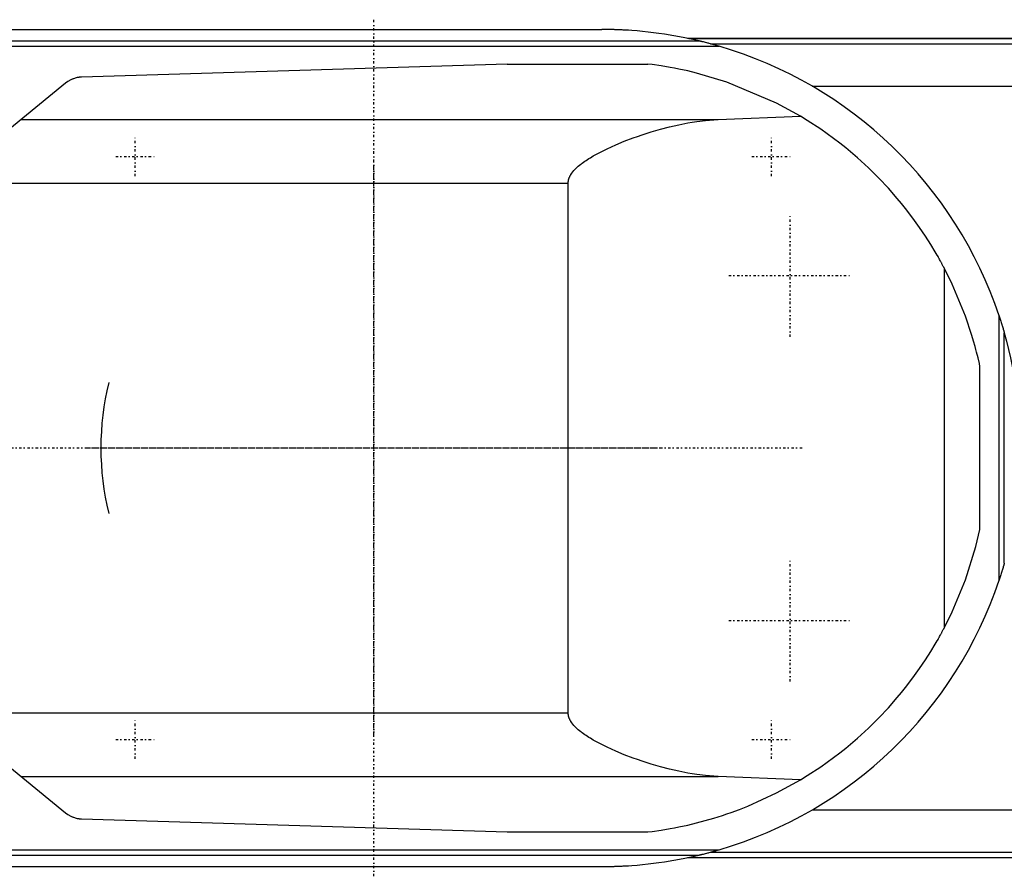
# Model space of a CAD drawing. Extents: x -706 to 156, y -125 to 125.
# Tile 4 of 5: x -317 to -131, y -81 to 81. Entities that reach past the tile are written whole.
import ezdxf

# ---------------------------------------------------------------- set-up
doc = ezdxf.new("R2010")
doc.units = 0
doc.linetypes.add('CENTER', pattern=[1.5, 0.45, -0.5, 0.05, -0.5])
doc.layers.add('AM_0', color=7, linetype='CONTINUOUS')
doc.layers.add('AM_7', color=7, linetype='CENTER')

msp = doc.modelspace()

# ---------------------------------------------------------------- linework, layer by layer
at = {"layer": 'AM_0', "color": 7, "linetype": 'CONTINUOUS'}
for p, q in [((-337, 79), (-207, 79)), ((-404.88, 76.83), (-188.61, 76.83)), ((-120, 77.32), (-190.79, 77.32)), ((-190.6, 77.28), (-120, 77.28)), ((-186.5, 76.29), (-120, 76.29)), ((-425.92, 75.83), (-184.85, 75.83)), ((-224.82, 72.48), (-305.15, 70)), ((-224.82, 72.48), (-198.33, 72.48)), ((-308.17, 68.87), (-318.66, 60.27)), ((-167.3, 68.3), (-120, 68.3)), ((-316.57, 61.98), (-185.05, 61.98)), ((-185.05, 61.98), (-169.53, 62.65)), ((-340.94, 50), (-213.33, 50)), ((-213.33, -50), (-213.33, 50)), ((-142.34, -33.89), (-142.34, 33.89)), ((-132.05, -24.97), (-132.05, 24.97)), ((-131.05, -21.74), (-131.05, 21.74)), ((-135.65, -15.41), (-135.65, 15.41)), ((-340.94, -50), (-213.33, -50)), ((-318.66, -60.27), (-308.17, -68.87)), ((-316.57, -61.98), (-185.05, -61.98)), ((-169.53, -62.65), (-185.05, -61.98)), ((-167.3, -68.3), (-120, -68.3)), ((-305.15, -70), (-224.82, -72.48)), ((-224.82, -72.48), (-198.33, -72.48)), ((-425.92, -75.83), (-184.85, -75.83)), ((-404.88, -76.83), (-188.61, -76.83)), ((-190.79, -77.32), (-120, -77.32)), ((-190.6, -77.28), (-120, -77.28)), ((-186.5, -76.29), (-120, -76.29)), ((-337, -79), (-207, -79))]:
    msp.add_line(p, q, dxfattribs=at)
for points in [[(-188.61, 76.83, 0), (-191.63, 77.49, 0), (-195.19, 78.11, 0), (-196.21, 78.26, 0), (-197.23, 78.39, 0), (-197.74, 78.46, 0), (-198.25, 78.51, 0), (-199.28, 78.62, 0), (-200.31, 78.72, 0), (-201.33, 78.8, 0), (-201.93, 78.84, 0), (-202.11, 78.85, 0), (-202.28, 78.86, 0), (-202.36, 78.86, 0), (-202.45, 78.87, 0), (-202.62, 78.88, 0), (-202.79, 78.89, 0), (-202.96, 78.9, 0), (-203.13, 78.91, 0), (-203.31, 78.91, 0), (-203.39, 78.92, 0), (-203.48, 78.92, 0), (-203.65, 78.93, 0), (-203.82, 78.94, 0), (-203.91, 78.94, 0), (-203.99, 78.94, 0), (-204.16, 78.95, 0), (-204.34, 78.96, 0), (-204.42, 78.96, 0), (-204.51, 78.96, 0), (-204.68, 78.97, 0), (-204.85, 78.97, 0), (-205.02, 78.98, 0), (-205.2, 78.98, 0), (-205.37, 78.98, 0), (-205.45, 78.98, 0), (-205.54, 78.99, 0), (-205.71, 78.99, 0), (-205.88, 78.99, 0), (-206.05, 78.99, 0), (-206.16, 79, 0), (-206.18, 79, 0), (-206.21, 79, 0), (-206.23, 79, 0), (-206.24, 79, 0), (-206.27, 79, 0), (-206.3, 79, 0), (-206.33, 79, 0), (-206.36, 79, 0), (-206.38, 79, 0), (-206.4, 79, 0), (-206.41, 79, 0), (-206.44, 79, 0), (-206.47, 79, 0), (-206.48, 79, 0), (-206.5, 79, 0), (-206.53, 79, 0), (-206.56, 79, 0), (-206.57, 79, 0), (-206.58, 79, 0), (-206.61, 79, 0), (-206.64, 79, 0), (-206.67, 79, 0), (-206.7, 79, 0), (-206.73, 79, 0), (-206.74, 79, 0), (-206.76, 79, 0), (-206.79, 79, 0), (-206.81, 79, 0), (-206.84, 79, 0), (-206.87, 79, 0), (-206.9, 79, 0), (-206.91, 79, 0), (-206.93, 79, 0), (-206.96, 79, 0), (-206.99, 79, 0), (-207, 79, 0)], [(-184.85, 75.83, 0), (-184.95, 75.86, 0), (-185.17, 75.92, 0), (-185.38, 75.99, 0), (-185.5, 76.02, 0), (-185.61, 76.05, 0), (-185.83, 76.11, 0), (-186.06, 76.17, 0), (-186.29, 76.24, 0), (-186.51, 76.3, 0), (-186.74, 76.36, 0), (-186.85, 76.39, 0), (-186.97, 76.42, 0), (-187.19, 76.48, 0), (-187.41, 76.53, 0), (-187.62, 76.59, 0), (-187.83, 76.64, 0), (-187.94, 76.67, 0), (-187.98, 76.68, 0), (-188.01, 76.68, 0), (-188.03, 76.69, 0), (-188.04, 76.69, 0), (-188.08, 76.7, 0), (-188.11, 76.71, 0), (-188.13, 76.71, 0), (-188.15, 76.72, 0), (-188.18, 76.73, 0), (-188.21, 76.73, 0), (-188.23, 76.74, 0), (-188.25, 76.74, 0), (-188.28, 76.75, 0), (-188.31, 76.76, 0), (-188.35, 76.77, 0), (-188.38, 76.77, 0), (-188.41, 76.78, 0), (-188.42, 76.79, 0), (-188.44, 76.79, 0), (-188.47, 76.8, 0), (-188.49, 76.8, 0), (-188.52, 76.81, 0), (-188.53, 76.81, 0), (-188.54, 76.81, 0), (-188.54, 76.81, 0), (-188.54, 76.81, 0), (-188.54, 76.81, 0), (-188.55, 76.81, 0), (-188.55, 76.82, 0), (-188.55, 76.82, 0), (-188.56, 76.82, 0), (-188.56, 76.82, 0), (-188.56, 76.82, 0), (-188.57, 76.82, 0), (-188.57, 76.82, 0), (-188.57, 76.82, 0), (-188.57, 76.82, 0), (-188.58, 76.82, 0), (-188.58, 76.82, 0), (-188.58, 76.82, 0), (-188.58, 76.82, 0), (-188.58, 76.82, 0), (-188.59, 76.82, 0), (-188.59, 76.82, 0), (-188.59, 76.83, 0), (-188.59, 76.83, 0), (-188.6, 76.83, 0), (-188.6, 76.83, 0), (-188.6, 76.83, 0), (-188.6, 76.83, 0), (-188.6, 76.83, 0), (-188.6, 76.83, 0), (-188.6, 76.83, 0), (-188.61, 76.83, 0), (-188.61, 76.83, 0), (-188.61, 76.83, 0), (-188.61, 76.83, 0), (-188.61, 76.83, 0), (-188.61, 76.83, 0)], [(-169.53, 62.65, 0), (-174, 65.12, 0), (-183.41, 69.08, 0), (-189.13, 70.78, 0), (-190.78, 71.18, 0), (-192.45, 71.53, 0), (-193.28, 71.7, 0), (-194.12, 71.85, 0), (-195.8, 72.14, 0), (-197.49, 72.38, 0), (-198.33, 72.48, 0)], [(-305.15, 70, 0), (-305.16, 70, 0), (-305.16, 70, 0), (-305.17, 70, 0), (-305.17, 70, 0), (-305.17, 70, 0), (-305.18, 70, 0), (-305.18, 70, 0), (-305.19, 70, 0), (-305.19, 70, 0), (-305.2, 70, 0), (-305.2, 70, 0), (-305.2, 70, 0), (-305.21, 70, 0), (-305.21, 70, 0), (-305.23, 69.99, 0), (-305.25, 69.99, 0), (-305.26, 69.99, 0), (-305.29, 69.99, 0), (-305.32, 69.99, 0), (-305.35, 69.99, 0), (-305.38, 69.99, 0), (-305.41, 69.98, 0), (-305.43, 69.98, 0), (-305.44, 69.98, 0), (-305.47, 69.98, 0), (-305.5, 69.97, 0), (-305.53, 69.97, 0), (-305.56, 69.97, 0), (-305.59, 69.96, 0), (-305.61, 69.96, 0), (-305.62, 69.96, 0), (-305.65, 69.96, 0), (-305.68, 69.95, 0), (-305.7, 69.95, 0), (-305.71, 69.95, 0), (-305.74, 69.94, 0), (-305.77, 69.94, 0), (-305.79, 69.94, 0), (-305.8, 69.93, 0), (-305.83, 69.93, 0), (-305.86, 69.92, 0), (-305.97, 69.91, 0), (-306.15, 69.87, 0), (-306.32, 69.82, 0), (-306.5, 69.77, 0), (-306.67, 69.71, 0), (-306.76, 69.68, 0), (-306.84, 69.65, 0), (-307.01, 69.58, 0), (-307.17, 69.5, 0), (-307.73, 69.19, 0), (-308.17, 68.87, 0)], [(-213.33, 50, 0), (-213.33, 50.02, 0), (-213.33, 50.07, 0), (-213.33, 50.12, 0), (-213.33, 50.15, 0), (-213.33, 50.17, 0), (-213.32, 50.22, 0), (-213.32, 50.27, 0), (-213.31, 50.32, 0), (-213.3, 50.37, 0), (-213.3, 50.42, 0), (-213.29, 50.45, 0), (-213.29, 50.47, 0), (-213.28, 50.52, 0), (-213.27, 50.57, 0), (-213.26, 50.62, 0), (-213.24, 50.67, 0), (-213.23, 50.72, 0), (-213.22, 50.74, 0), (-213.22, 50.77, 0), (-213.2, 50.82, 0), (-213.19, 50.87, 0), (-213.18, 50.89, 0), (-213.17, 50.91, 0), (-213.15, 50.96, 0), (-213.13, 51.01, 0), (-213.13, 51.03, 0), (-213.12, 51.06, 0), (-213.1, 51.11, 0), (-213.07, 51.15, 0), (-213.05, 51.2, 0), (-213.03, 51.25, 0), (-213.01, 51.29, 0), (-213, 51.32, 0), (-212.99, 51.34, 0), (-212.96, 51.39, 0), (-212.94, 51.43, 0), (-212.91, 51.48, 0), (-212.89, 51.52, 0), (-212.86, 51.57, 0), (-212.84, 51.59, 0), (-212.83, 51.61, 0), (-212.8, 51.66, 0), (-212.78, 51.7, 0), (-212.67, 51.85, 0), (-212.48, 52.11, 0), (-212.28, 52.35, 0), (-212.18, 52.46, 0), (-212.07, 52.57, 0), (-211.86, 52.79, 0), (-211.65, 52.99, 0), (-211.42, 53.19, 0), (-211.19, 53.38, 0), (-210.95, 53.57, 0), (-210.83, 53.67, 0), (-210.71, 53.76, 0), (-210.46, 53.94, 0), (-210.2, 54.12, 0), (-210.07, 54.21, 0), (-209.94, 54.3, 0), (-209.68, 54.47, 0), (-209.41, 54.64, 0), (-209.28, 54.72, 0), (-209.14, 54.8, 0), (-208.87, 54.97, 0), (-208.6, 55.13, 0), (-207.62, 55.66, 0), (-205.96, 56.49, 0), (-204.36, 57.22, 0), (-202.74, 57.89, 0), (-201.07, 58.52, 0), (-200.23, 58.83, 0), (-199.37, 59.12, 0), (-197.66, 59.67, 0), (-195.93, 60.17, 0), (-194.2, 60.62, 0), (-192.47, 61.02, 0), (-190.77, 61.35, 0), (-189.92, 61.49, 0), (-189.09, 61.62, 0), (-187.44, 61.82, 0), (-185.83, 61.95, 0), (-185.05, 61.98, 0)], [(-142.34, 33.89, 0), (-142.36, 33.92, 0), (-142.4, 34, 0), (-142.45, 34.09, 0), (-142.47, 34.14, 0), (-142.5, 34.19, 0), (-142.56, 34.29, 0), (-142.62, 34.4, 0), (-142.68, 34.52, 0), (-142.75, 34.65, 0), (-142.82, 34.79, 0), (-142.86, 34.86, 0), (-142.9, 34.93, 0), (-142.98, 35.08, 0), (-143.07, 35.23, 0), (-143.16, 35.4, 0), (-143.25, 35.57, 0), (-143.35, 35.74, 0), (-143.4, 35.83, 0), (-143.45, 35.93, 0), (-143.56, 36.12, 0), (-143.67, 36.31, 0), (-143.73, 36.41, 0), (-144.09, 37.04, 0), (-144.93, 38.42, 0), (-145.91, 39.96, 0), (-147.03, 41.63, 0), (-148.3, 43.39, 0), (-149.7, 45.23, 0), (-150.45, 46.16, 0), (-151.24, 47.11, 0), (-152.91, 49.03, 0), (-154.72, 50.95, 0), (-156.67, 52.87, 0), (-158.74, 54.77, 0), (-160.93, 56.63, 0), (-162.07, 57.54, 0), (-163.25, 58.43, 0), (-165.68, 60.18, 0), (-168.22, 61.85, 0), (-169.53, 62.65, 0)], [(-135.65, 15.41, 0), (-135.76, 15.95, 0), (-136.01, 17.01, 0), (-136.27, 18.08, 0), (-136.41, 18.61, 0), (-136.55, 19.13, 0), (-136.85, 20.19, 0), (-137.16, 21.24, 0), (-138.37, 24.88, 0), (-140.88, 30.94, 0), (-142.34, 33.89, 0)], [(-132.05, 24.97, 0), (-132.02, 24.88, 0), (-131.96, 24.69, 0), (-131.89, 24.5, 0), (-131.86, 24.4, 0), (-131.83, 24.3, 0), (-131.77, 24.11, 0), (-131.71, 23.91, 0), (-131.64, 23.71, 0), (-131.58, 23.51, 0), (-131.52, 23.32, 0), (-131.49, 23.22, 0), (-131.46, 23.12, 0), (-131.4, 22.93, 0), (-131.34, 22.74, 0), (-131.29, 22.56, 0), (-131.24, 22.38, 0), (-131.21, 22.28, 0), (-131.2, 22.26, 0), (-131.19, 22.23, 0), (-131.19, 22.21, 0), (-131.18, 22.2, 0), (-131.17, 22.17, 0), (-131.17, 22.14, 0), (-131.16, 22.12, 0), (-131.16, 22.11, 0), (-131.15, 22.08, 0), (-131.14, 22.05, 0), (-131.14, 22.04, 0), (-131.13, 22.02, 0), (-131.12, 22, 0), (-131.12, 21.97, 0), (-131.11, 21.94, 0), (-131.1, 21.92, 0), (-131.09, 21.89, 0), (-131.09, 21.88, 0), (-131.09, 21.87, 0), (-131.08, 21.85, 0), (-131.08, 21.83, 0), (-131.07, 21.81, 0), (-131.07, 21.8, 0), (-131.07, 21.79, 0), (-131.06, 21.79, 0), (-131.06, 21.79, 0), (-131.06, 21.79, 0), (-131.06, 21.78, 0), (-131.06, 21.78, 0), (-131.06, 21.78, 0), (-131.06, 21.78, 0), (-131.06, 21.77, 0), (-131.06, 21.77, 0), (-131.06, 21.77, 0), (-131.06, 21.77, 0), (-131.06, 21.77, 0), (-131.06, 21.77, 0), (-131.06, 21.76, 0), (-131.06, 21.76, 0), (-131.06, 21.76, 0), (-131.06, 21.76, 0), (-131.06, 21.76, 0), (-131.05, 21.76, 0), (-131.05, 21.75, 0), (-131.05, 21.75, 0), (-131.05, 21.75, 0), (-131.05, 21.75, 0), (-131.05, 21.75, 0), (-131.05, 21.75, 0), (-131.05, 21.75, 0), (-131.05, 21.75, 0), (-131.05, 21.74, 0), (-131.05, 21.74, 0), (-131.05, 21.74, 0), (-131.05, 21.74, 0), (-131.05, 21.74, 0), (-131.05, 21.74, 0), (-131.05, 21.74, 0), (-131.05, 21.74, 0)], [(-131.05, 21.74, 0), (-130.62, 20.18, 0), (-129.86, 17.03, 0), (-129.23, 13.86, 0), (-128.96, 12.26, 0)], [(-142.34, -33.89, 0), (-140.88, -30.94, 0), (-138.37, -24.88, 0), (-136.41, -18.61, 0), (-135.65, -15.41, 0)], [(-131.05, -21.74, 0), (-131.05, -21.74, 0), (-131.05, -21.74, 0), (-131.05, -21.74, 0), (-131.05, -21.74, 0), (-131.05, -21.74, 0), (-131.05, -21.74, 0), (-131.05, -21.74, 0), (-131.05, -21.75, 0), (-131.05, -21.75, 0), (-131.05, -21.75, 0), (-131.05, -21.75, 0), (-131.05, -21.75, 0), (-131.05, -21.75, 0), (-131.05, -21.75, 0), (-131.05, -21.75, 0), (-131.05, -21.76, 0), (-131.06, -21.76, 0), (-131.06, -21.76, 0), (-131.06, -21.76, 0), (-131.06, -21.76, 0), (-131.06, -21.76, 0), (-131.06, -21.77, 0), (-131.06, -21.77, 0), (-131.06, -21.77, 0), (-131.06, -21.77, 0), (-131.06, -21.77, 0), (-131.06, -21.77, 0), (-131.06, -21.78, 0), (-131.06, -21.78, 0), (-131.06, -21.78, 0), (-131.06, -21.78, 0), (-131.06, -21.79, 0), (-131.06, -21.79, 0), (-131.06, -21.79, 0), (-131.07, -21.79, 0), (-131.07, -21.8, 0), (-131.07, -21.81, 0), (-131.08, -21.83, 0), (-131.08, -21.85, 0), (-131.09, -21.87, 0), (-131.09, -21.88, 0), (-131.09, -21.89, 0), (-131.1, -21.92, 0), (-131.11, -21.94, 0), (-131.12, -21.97, 0), (-131.12, -22, 0), (-131.13, -22.02, 0), (-131.14, -22.04, 0), (-131.14, -22.05, 0), (-131.15, -22.08, 0), (-131.16, -22.11, 0), (-131.16, -22.12, 0), (-131.17, -22.14, 0), (-131.17, -22.17, 0), (-131.18, -22.2, 0), (-131.19, -22.21, 0), (-131.19, -22.23, 0), (-131.2, -22.26, 0), (-131.21, -22.28, 0), (-131.24, -22.38, 0), (-131.29, -22.56, 0), (-131.34, -22.74, 0), (-131.4, -22.93, 0), (-131.46, -23.12, 0), (-131.49, -23.22, 0), (-131.52, -23.32, 0), (-131.58, -23.51, 0), (-131.64, -23.71, 0), (-131.71, -23.91, 0), (-131.77, -24.11, 0), (-131.83, -24.3, 0), (-131.86, -24.4, 0), (-131.89, -24.5, 0), (-131.96, -24.69, 0), (-132.02, -24.88, 0), (-132.05, -24.97, 0)], [(-169.53, -62.65, 0), (-168.22, -61.85, 0), (-165.68, -60.18, 0), (-163.25, -58.43, 0), (-162.07, -57.54, 0), (-160.93, -56.63, 0), (-158.74, -54.77, 0), (-156.67, -52.87, 0), (-154.72, -50.95, 0), (-152.91, -49.03, 0), (-151.24, -47.11, 0), (-150.45, -46.16, 0), (-149.7, -45.23, 0), (-148.3, -43.39, 0), (-147.03, -41.63, 0), (-145.91, -39.96, 0), (-144.93, -38.42, 0), (-144.09, -37.04, 0), (-143.73, -36.41, 0), (-143.67, -36.31, 0), (-143.56, -36.12, 0), (-143.45, -35.93, 0), (-143.4, -35.83, 0), (-143.35, -35.74, 0), (-143.25, -35.57, 0), (-143.16, -35.4, 0), (-143.07, -35.23, 0), (-142.98, -35.08, 0), (-142.9, -34.93, 0), (-142.86, -34.86, 0), (-142.82, -34.79, 0), (-142.75, -34.65, 0), (-142.68, -34.52, 0), (-142.62, -34.4, 0), (-142.56, -34.29, 0), (-142.5, -34.19, 0), (-142.47, -34.14, 0), (-142.45, -34.09, 0), (-142.4, -34, 0), (-142.36, -33.92, 0), (-142.34, -33.89, 0)], [(-185.05, -61.98, 0), (-185.83, -61.95, 0), (-187.44, -61.82, 0), (-189.09, -61.62, 0), (-189.92, -61.49, 0), (-190.77, -61.35, 0), (-192.47, -61.02, 0), (-194.2, -60.62, 0), (-195.93, -60.17, 0), (-197.66, -59.67, 0), (-199.37, -59.12, 0), (-200.23, -58.83, 0), (-201.07, -58.52, 0), (-202.74, -57.89, 0), (-204.36, -57.22, 0), (-205.96, -56.49, 0), (-207.62, -55.66, 0), (-208.6, -55.13, 0), (-208.87, -54.97, 0), (-209.14, -54.8, 0), (-209.28, -54.72, 0), (-209.41, -54.64, 0), (-209.68, -54.47, 0), (-209.94, -54.3, 0), (-210.07, -54.21, 0), (-210.2, -54.12, 0), (-210.46, -53.94, 0), (-210.71, -53.76, 0), (-210.83, -53.67, 0), (-210.95, -53.57, 0), (-211.19, -53.38, 0), (-211.42, -53.19, 0), (-211.65, -52.99, 0), (-211.86, -52.79, 0), (-212.07, -52.57, 0), (-212.18, -52.46, 0), (-212.28, -52.35, 0), (-212.48, -52.11, 0), (-212.67, -51.85, 0), (-212.78, -51.7, 0), (-212.8, -51.66, 0), (-212.83, -51.61, 0), (-212.84, -51.59, 0), (-212.86, -51.57, 0), (-212.89, -51.52, 0), (-212.91, -51.48, 0), (-212.94, -51.43, 0), (-212.96, -51.39, 0), (-212.99, -51.34, 0), (-213, -51.32, 0), (-213.01, -51.29, 0), (-213.03, -51.25, 0), (-213.05, -51.2, 0), (-213.07, -51.15, 0), (-213.1, -51.11, 0), (-213.12, -51.06, 0), (-213.13, -51.03, 0), (-213.13, -51.01, 0), (-213.15, -50.96, 0), (-213.17, -50.91, 0), (-213.18, -50.89, 0), (-213.19, -50.87, 0), (-213.2, -50.82, 0), (-213.22, -50.77, 0), (-213.22, -50.74, 0), (-213.23, -50.72, 0), (-213.24, -50.67, 0), (-213.26, -50.62, 0), (-213.27, -50.57, 0), (-213.28, -50.52, 0), (-213.29, -50.47, 0), (-213.29, -50.45, 0), (-213.3, -50.42, 0), (-213.3, -50.37, 0), (-213.31, -50.32, 0), (-213.32, -50.27, 0), (-213.32, -50.22, 0), (-213.33, -50.17, 0), (-213.33, -50.15, 0), (-213.33, -50.12, 0), (-213.33, -50.07, 0), (-213.33, -50.02, 0), (-213.33, -50, 0)], [(-198.33, -72.48, 0), (-197.49, -72.38, 0), (-195.8, -72.14, 0), (-194.12, -71.85, 0), (-193.28, -71.7, 0), (-192.45, -71.53, 0), (-190.78, -71.18, 0), (-189.13, -70.78, 0), (-187.48, -70.34, 0), (-185.84, -69.87, 0), (-184.22, -69.35, 0), (-183.41, -69.08, 0), (-182.61, -68.8, 0), (-181.01, -68.22, 0), (-179.42, -67.59, 0), (-174, -65.12, 0), (-169.53, -62.65, 0)], [(-308.17, -68.87, 0), (-307.73, -69.19, 0), (-307.17, -69.5, 0), (-307.01, -69.58, 0), (-306.84, -69.65, 0), (-306.76, -69.68, 0), (-306.67, -69.71, 0), (-306.5, -69.77, 0), (-306.32, -69.82, 0), (-306.15, -69.87, 0), (-305.97, -69.91, 0), (-305.79, -69.94, 0), (-305.7, -69.95, 0), (-305.68, -69.95, 0), (-305.65, -69.96, 0), (-305.62, -69.96, 0), (-305.61, -69.96, 0), (-305.59, -69.96, 0), (-305.56, -69.97, 0), (-305.53, -69.97, 0), (-305.5, -69.97, 0), (-305.47, -69.98, 0), (-305.44, -69.98, 0), (-305.43, -69.98, 0), (-305.41, -69.98, 0), (-305.38, -69.99, 0), (-305.35, -69.99, 0), (-305.32, -69.99, 0), (-305.29, -69.99, 0), (-305.26, -69.99, 0), (-305.25, -69.99, 0), (-305.23, -69.99, 0), (-305.21, -70, 0), (-305.21, -70, 0), (-305.2, -70, 0), (-305.2, -70, 0), (-305.2, -70, 0), (-305.19, -70, 0), (-305.19, -70, 0), (-305.18, -70, 0), (-305.18, -70, 0), (-305.17, -70, 0), (-305.17, -70, 0), (-305.17, -70, 0), (-305.16, -70, 0), (-305.16, -70, 0), (-305.15, -70, 0)], [(-188.61, -76.83, 0), (-188.61, -76.83, 0), (-188.61, -76.83, 0), (-188.61, -76.83, 0), (-188.61, -76.83, 0), (-188.61, -76.83, 0), (-188.6, -76.83, 0), (-188.6, -76.83, 0), (-188.6, -76.83, 0), (-188.6, -76.83, 0), (-188.6, -76.83, 0), (-188.6, -76.83, 0), (-188.6, -76.83, 0), (-188.59, -76.83, 0), (-188.59, -76.83, 0), (-188.59, -76.82, 0), (-188.59, -76.82, 0), (-188.58, -76.82, 0), (-188.58, -76.82, 0), (-188.58, -76.82, 0), (-188.58, -76.82, 0), (-188.58, -76.82, 0), (-188.57, -76.82, 0), (-188.57, -76.82, 0), (-188.57, -76.82, 0), (-188.57, -76.82, 0), (-188.56, -76.82, 0), (-188.56, -76.82, 0), (-188.56, -76.82, 0), (-188.55, -76.82, 0), (-188.55, -76.82, 0), (-188.55, -76.81, 0), (-188.54, -76.81, 0), (-188.54, -76.81, 0), (-188.54, -76.81, 0), (-188.54, -76.81, 0), (-188.53, -76.81, 0), (-188.52, -76.81, 0), (-188.49, -76.8, 0), (-188.47, -76.8, 0), (-188.44, -76.79, 0), (-188.42, -76.79, 0), (-188.41, -76.78, 0), (-188.38, -76.77, 0), (-188.35, -76.77, 0), (-188.31, -76.76, 0), (-188.28, -76.75, 0), (-188.25, -76.74, 0), (-188.23, -76.74, 0), (-188.21, -76.73, 0), (-188.18, -76.73, 0), (-188.15, -76.72, 0), (-188.13, -76.71, 0), (-188.11, -76.71, 0), (-188.08, -76.7, 0), (-188.04, -76.69, 0), (-188.03, -76.69, 0), (-188.01, -76.68, 0), (-187.98, -76.68, 0), (-187.94, -76.67, 0), (-187.83, -76.64, 0), (-187.62, -76.59, 0), (-187.41, -76.53, 0), (-187.19, -76.48, 0), (-186.97, -76.42, 0), (-186.85, -76.39, 0), (-186.74, -76.36, 0), (-186.51, -76.3, 0), (-186.29, -76.24, 0), (-186.06, -76.17, 0), (-185.83, -76.11, 0), (-185.61, -76.05, 0), (-185.5, -76.02, 0), (-185.38, -75.99, 0), (-185.17, -75.92, 0), (-184.95, -75.86, 0), (-184.85, -75.83, 0)], [(-207, -79, 0), (-206.99, -79, 0), (-206.96, -79, 0), (-206.93, -79, 0), (-206.91, -79, 0), (-206.9, -79, 0), (-206.87, -79, 0), (-206.84, -79, 0), (-206.81, -79, 0), (-206.79, -79, 0), (-206.76, -79, 0), (-206.74, -79, 0), (-206.73, -79, 0), (-206.7, -79, 0), (-206.67, -79, 0), (-206.64, -79, 0), (-206.61, -79, 0), (-206.58, -79, 0), (-206.57, -79, 0), (-206.56, -79, 0), (-206.53, -79, 0), (-206.5, -79, 0), (-206.48, -79, 0), (-206.47, -79, 0), (-206.44, -79, 0), (-206.41, -79, 0), (-206.4, -79, 0), (-206.38, -79, 0), (-206.36, -79, 0), (-206.33, -79, 0), (-206.3, -79, 0), (-206.27, -79, 0), (-206.24, -79, 0), (-206.23, -79, 0), (-206.21, -79, 0), (-206.18, -79, 0), (-206.16, -79, 0), (-206.05, -78.99, 0), (-205.88, -78.99, 0), (-205.71, -78.99, 0), (-205.54, -78.99, 0), (-205.45, -78.98, 0), (-205.37, -78.98, 0), (-205.2, -78.98, 0), (-205.02, -78.98, 0), (-204.85, -78.97, 0), (-204.68, -78.97, 0), (-204.51, -78.96, 0), (-204.42, -78.96, 0), (-204.34, -78.96, 0), (-204.16, -78.95, 0), (-203.99, -78.94, 0), (-203.91, -78.94, 0), (-203.82, -78.94, 0), (-203.65, -78.93, 0), (-203.48, -78.92, 0), (-203.39, -78.92, 0), (-203.31, -78.91, 0), (-203.13, -78.91, 0), (-202.96, -78.9, 0), (-202.79, -78.89, 0), (-202.62, -78.88, 0), (-202.45, -78.87, 0), (-202.36, -78.86, 0), (-202.28, -78.86, 0), (-202.11, -78.85, 0), (-201.93, -78.84, 0), (-201.33, -78.8, 0), (-200.31, -78.72, 0), (-199.28, -78.62, 0), (-198.25, -78.51, 0), (-197.74, -78.46, 0), (-197.23, -78.39, 0), (-196.21, -78.26, 0), (-195.19, -78.11, 0), (-191.63, -77.49, 0), (-188.61, -76.83, 0)]]:
    msp.add_polyline3d(points, dxfattribs=at)
for centre, radius, start, end in [((-207, 0), 79, 18.4257, 73.7139), ((-250, 0), 51.5, 166.1376, 193.8624), ((-207, 0), 79, 286.2861, 341.5743)]:
    msp.add_arc(centre, radius, start, end, dxfattribs=at)
at = {"layer": 'AM_7', "color": 4, "linetype": 'CENTER'}
for p, q in [((-250, -80.85), (-250, 80.85)), ((-295, 51.32), (-295, 58.67)), ((-175, 51.32), (-175, 58.67)), ((-298.68, 55), (-291.32, 55)), ((-250, -54.08), (-250, 54.07)), ((-178.68, 55), (-171.32, 55)), ((-171.47, 20.98), (-171.47, 44.08)), ((-183.02, 32.53), (-159.92, 32.53)), ((-330.85, 0), (-169.15, 0)), ((-304.07, 0), (-195.93, 0)), ((-171.47, -44.08), (-171.47, -20.98)), ((-183.02, -32.53), (-159.92, -32.53)), ((-295, -58.68), (-295, -51.33)), ((-175, -58.68), (-175, -51.33)), ((-298.68, -55), (-291.32, -55)), ((-178.68, -55), (-171.32, -55))]:
    msp.add_line(p, q, dxfattribs=at)

doc.saveas('drawing.dxf')
